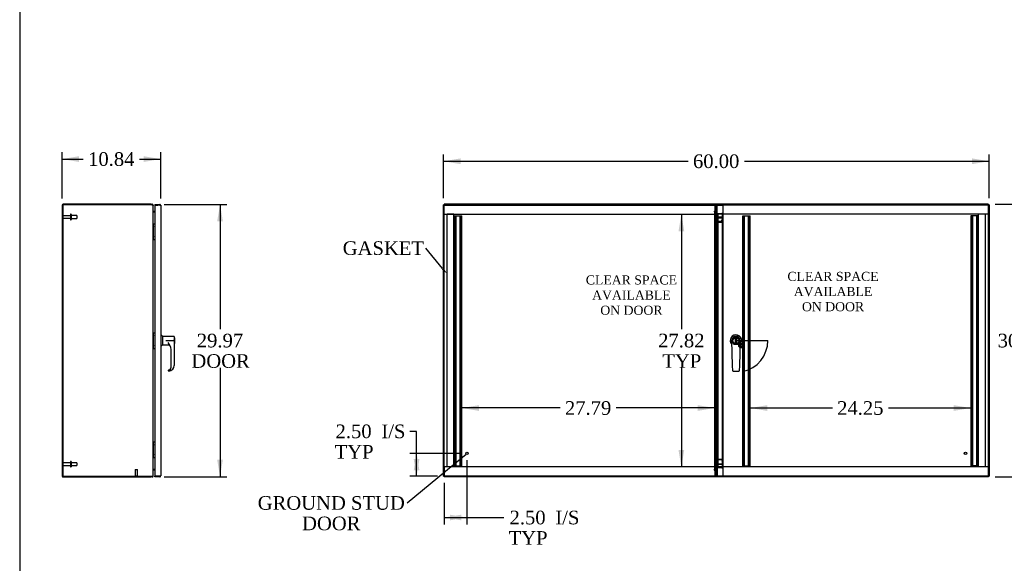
# Model space of a CAD drawing. Header units: inches. Extents: x 1 to 299, y -2 to 199.
# Tile 2 of 6: x 1 to 110, y 79 to 139. Entities that reach past the tile are written whole.
import ezdxf
from ezdxf import colors
from ezdxf.entities.mleader import LeaderData, LeaderLine
from ezdxf.enums import TextEntityAlignment as Align
from ezdxf.lldxf.tags import DXFTag
from ezdxf.math import Vec2, Vec3

# ---------------------------------------------------------------- set-up
doc = ezdxf.new("R2010")
doc.units = ezdxf.units.IN
doc.header["$MEASUREMENT"] = 0
for name, color, linetype in [('CLP06597', 7, 'Continuous'), ('COM53148-1', 7, 'Continuous'), ('COM53844', 7, 'Continuous'), ('COM54646', 7, 'Continuous'), ('COM55251-2', 7, 'Continuous'), ('COM55253-2', 7, 'Continuous'), ('Default', 7, 'Continuous'), ('DV4_Default', 7, 'Continuous'), ('GSK11033', 7, 'Continuous'), ('GSK11136', 7, 'Continuous'), ('HAN13040', 7, 'Continuous'), ('HNG14573-1', 7, 'Continuous'), ('STD21878', 7, 'Continuous'), ('STD26098', 7, 'Continuous'), ('WAM25540', 7, 'Continuous')]:
    doc.layers.add(name, color=color, linetype=linetype)
doc.styles.add('SEACAD_Times_New_Roman', font='times.ttf')
tags = doc.linetypes.add('HIDDEN2', pattern=[0.1875, 0.125, -0.0625]).pattern_tags.tags
tags[6:7] = [DXFTag(74, 4), DXFTag(75, 0), DXFTag(340, '0'), DXFTag(46, 0.0), DXFTag(50, 0.0), DXFTag(44, 0.0), DXFTag(45, 0.0)]
tags[4:5] = [DXFTag(74, 4), DXFTag(75, 0), DXFTag(340, '0'), DXFTag(46, 0.0), DXFTag(50, 0.0), DXFTag(44, 0.0), DXFTag(45, 0.0)]
doc.dimstyles.new('HAMMOND_(STH_-_300x200)', dxfattribs={"dimtxt": 1.5, "dimasz": 1.875, "dimexe": 0.75, "dimexo": 0.75, "dimgap": 0.375, "dimtad": 0, "dimtih": 1, "dimtoh": 1, "dimzin": 0, "dimdsep": 46, "dimtxsty": 'SEACAD_Times_New_Roman', "dimblk1": '_SE_FILLED', "dimblk2": '_SE_FILLED', "dimsah": 1, "dimcen": 0.75, "dimadec": 0, "dimazin": 0, "dimtfac": 0.8, "dimtofl": 0, "dimtmove": 0, "dimatfit": 3, "dimfxl": 1, "dimtolj": 1, "dimtzin": 0, "dimarcsym": 0})

# ---------------------------------------------------------------- blocks, each defined once
blk = doc.blocks.new('_SE_FILLED')
at = {"color": 0}
blk.add_line((0, 0), (-1, 0), dxfattribs=at)
blk.add_solid([(0, 0), (-1, -0.1665), (-1, 0.1665), (0, 0)], dxfattribs=at)
blk = doc.blocks.new('SE3')
at = {"layer": 'CLP06597', "color": 7, "linetype": 'HIDDEN2'}
for p, q in [((80.55, 103.31), (80.6, 103.28)), ((80.62, 103.18), (80.58, 103.14)), ((80.65, 103.33), (80.62, 103.38)), ((80.72, 103.07), (80.65, 103.16)), ((80.7, 103.03), (80.72, 103.05)), ((80.79, 103.35), (80.75, 103.31)), ((80.77, 103.28), (80.86, 103.21)), ((80.88, 103.21), (80.89, 103.22))]:
    blk.add_line(p, q, dxfattribs=at)
for centre, radius, start, end in [((80.68, 103.25), 0.219, 357.621, 272.379), ((80.68, 103.25), 0.173, 162.0913, 217.9492), ((80.54, 103.29), 0.02, 60, 162.0913), ((80.56, 103.15), 0.02, 217.9492, 315), ((80.68, 103.25), 0.0913, 112.4455, 157.5545), ((80.64, 103.39), 0.02, 107.9087, 210), ((80.68, 103.25), 0.0912, 225.7849, 246.3291), ((80.68, 103.25), 0.173, 52.0508, 107.9087), ((80.69, 103.05), 0.02, 272.379, 315), ((80.7, 103.06), 0.02, 315, 38.5681), ((80.68, 103.25), 0.0912, 23.6709, 44.2151), ((80.78, 103.37), 0.02, 315, 52.0508), ((80.87, 103.23), 0.02, 231.4319, 315), ((80.88, 103.24), 0.02, 315, 357.621)]:
    blk.add_arc(centre, radius, start, end, dxfattribs=at)
at = {"layer": 'COM53148-1', "color": 7, "linetype": 'Continuous'}
for p, q in [((48.03, 118.81), (48.05, 118.81)), ((48.03, 118.73), (48.03, 118.81)), ((48.05, 118.73), (48.03, 118.73)), ((107.87, 118.81), (48.05, 118.81)), ((48.05, 118.81), (48.05, 118.73)), ((107.87, 118.81), (107.87, 118.73)), ((107.87, 118.81), (107.89, 118.81)), ((107.89, 118.73), (107.87, 118.73)), ((107.89, 118.73), (107.89, 118.81)), ((48.03, 88.88), (48.03, 88.81)), ((48.03, 88.88), (48.05, 88.88)), ((48.05, 88.81), (48.03, 88.81)), ((48.05, 88.81), (48.05, 88.88)), ((107.87, 88.81), (48.05, 88.81)), ((107.87, 88.88), (107.89, 88.88)), ((107.87, 88.81), (107.87, 88.88)), ((107.89, 88.81), (107.87, 88.81)), ((107.89, 88.88), (107.89, 88.81))]:
    blk.add_line(p, q, dxfattribs=at)
for points, knots in [([(48.06, 118.79), (48.06, 118.79), (48.06, 118.8), (48.05, 118.8), (48.05, 118.81), (48.05, 118.81)], [0.6850695, 0.6850695, 0.6850695, 0.6850695, 0.75, 0.75, 1, 1, 1, 1]), ([(107.87, 118.81), (107.87, 118.81), (107.87, 118.8), (107.86, 118.8), (107.86, 118.79), (107.86, 118.79)], [0, 0, 0, 0, 0.25, 0.25, 0.3162863, 0.3162863, 0.3162863, 0.3162863]), ([(48.06, 88.82), (48.06, 88.82), (48.06, 88.82), (48.06, 88.81), (48.05, 88.81), (48.05, 88.81), (48.05, 88.81), (48.05, 88.81)], [0.6732839, 0.6732839, 0.6732839, 0.6732839, 0.7398262, 0.8043466, 0.8692278, 0.9344517, 1, 1, 1, 1]), ([(107.87, 88.81), (107.87, 88.81), (107.87, 88.81), (107.87, 88.81), (107.87, 88.81), (107.87, 88.81), (107.87, 88.81), (107.87, 88.81), (107.86, 88.82), (107.86, 88.82), (107.86, 88.82), (107.86, 88.82)], [0, 0, 0, 0, 0.037505, 0.0749064, 0.112201, 0.1493851, 0.1864555, 0.2234088, 0.2602416, 0.2969507, 0.3268649, 0.3268649, 0.3268649, 0.3268649])]:
    blk.add_open_spline(points, degree=3, knots=knots, dxfattribs=at)
at = {"layer": 'COM53844', "color": 7, "linetype": 'HIDDEN2'}
for p, q in [((49.17, 90.04), (49.17, 117.54)), ((49.17, 117.54), (49.26, 117.54)), ((49.21, 90.04), (49.21, 117.54)), ((49.26, 117.54), (49.91, 117.54)), ((49.32, 90.04), (49.32, 117.54)), ((49.36, 90.04), (49.36, 117.54)), ((49.8, 90.04), (49.8, 117.54)), ((49.84, 90.04), (49.84, 117.54)), ((49.91, 117.54), (49.99, 117.54)), ((49.95, 90.04), (49.95, 117.54)), ((49.99, 90.04), (49.99, 117.54)), ((80.88, 90.04), (80.88, 117.54)), ((80.88, 117.54), (80.96, 117.54)), ((80.91, 90.04), (80.91, 117.54)), ((80.96, 117.54), (81.61, 117.54)), ((81.03, 90.04), (81.03, 117.54)), ((81.06, 90.04), (81.06, 117.54)), ((81.5, 90.04), (81.5, 117.54)), ((81.54, 90.04), (81.54, 117.54)), ((81.61, 117.54), (81.69, 117.54)), ((81.65, 90.04), (81.65, 117.54)), ((81.69, 90.04), (81.69, 117.54)), ((106.02, 117.54), (105.94, 117.54)), ((105.94, 117.54), (105.94, 90.04)), ((105.97, 117.54), (105.97, 90.04)), ((106.67, 117.54), (106.02, 117.54)), ((106.09, 117.54), (106.09, 90.04)), ((106.12, 117.54), (106.12, 90.04)), ((106.56, 117.54), (106.56, 90.04)), ((106.6, 117.54), (106.6, 90.04)), ((106.75, 117.54), (106.67, 117.54)), ((106.71, 117.54), (106.71, 90.04)), ((106.75, 117.54), (106.75, 90.04)), ((49.17, 90.04), (49.26, 90.04)), ((49.26, 90.04), (49.91, 90.04)), ((49.91, 90.04), (49.99, 90.04)), ((80.88, 90.04), (80.96, 90.04)), ((80.96, 90.04), (81.61, 90.04)), ((81.61, 90.04), (81.69, 90.04)), ((106.02, 90.04), (105.94, 90.04)), ((106.67, 90.04), (106.02, 90.04)), ((106.75, 90.04), (106.67, 90.04))]:
    blk.add_line(p, q, dxfattribs=at)
at = {"layer": 'COM54646', "color": 7, "linetype": 'Continuous'}
for p, q in [((47.96, 118.73), (48.03, 118.73)), ((47.96, 118.72), (47.96, 118.73)), ((47.96, 88.89), (47.96, 118.72)), ((48.03, 118.72), (47.96, 118.72)), ((48.03, 118.72), (48.03, 118.73)), ((107.89, 118.73), (107.89, 118.72)), ((107.96, 118.73), (107.89, 118.73)), ((107.89, 118.72), (107.96, 118.72)), ((107.96, 118.73), (107.96, 118.72)), ((107.96, 118.72), (107.96, 88.89)), ((47.96, 88.88), (47.96, 88.89)), ((48.03, 88.89), (47.96, 88.89)), ((47.96, 88.88), (48.03, 88.88)), ((48.03, 88.88), (48.03, 88.89)), ((107.89, 88.89), (107.89, 88.88)), ((107.89, 88.89), (107.96, 88.89)), ((107.96, 88.88), (107.89, 88.88)), ((107.96, 88.89), (107.96, 88.88))]:
    blk.add_line(p, q, dxfattribs=at)
for points, knots in [([(47.98, 118.71), (47.97, 118.71), (47.97, 118.71), (47.97, 118.71), (47.96, 118.71), (47.96, 118.72), (47.96, 118.72), (47.96, 118.72)], [0.6718995, 0.6718995, 0.6718995, 0.6718995, 0.7398262, 0.8043466, 0.8692278, 0.9344517, 1, 1, 1, 1]), ([(107.96, 118.72), (107.96, 118.72), (107.96, 118.72), (107.96, 118.72), (107.96, 118.72), (107.96, 118.71), (107.96, 118.71), (107.95, 118.71), (107.95, 118.71), (107.95, 118.71), (107.95, 118.71), (107.95, 118.71)], [0, 0, 0, 0, 0.037505, 0.0749064, 0.112201, 0.1493851, 0.1864555, 0.2234088, 0.2602416, 0.2969507, 0.3268649, 0.3268649, 0.3268649, 0.3268649]), ([(47.96, 88.89), (47.96, 88.89), (47.96, 88.9), (47.96, 88.9), (47.96, 88.9), (47.96, 88.9), (47.97, 88.9), (47.97, 88.9), (47.97, 88.9), (47.97, 88.9), (47.98, 88.91), (47.98, 88.91), (47.98, 88.91)], [0, 0, 0, 0, 0.037505, 0.0749064, 0.112201, 0.1493851, 0.1864555, 0.2234088, 0.2602416, 0.2969507, 0.3335327, 0.3385187, 0.3385187, 0.3385187, 0.3385187]), ([(107.95, 88.91), (107.95, 88.9), (107.95, 88.9), (107.96, 88.9), (107.96, 88.9), (107.96, 88.9), (107.96, 88.89), (107.96, 88.89)], [0.6616502, 0.6616502, 0.6616502, 0.6616502, 0.7398262, 0.8043466, 0.8692278, 0.9344517, 1, 1, 1, 1])]:
    blk.add_open_spline(points, degree=3, knots=knots, dxfattribs=at)
at = {"layer": 'COM55251-2', "color": 7, "linetype": 'Continuous'}
for p, q in [((78.04, 118.79), (107.87, 118.79)), ((78.04, 118.68), (78.04, 118.79)), ((78.04, 117.75), (78.04, 118.68)), ((107.84, 118.68), (107.87, 118.72)), ((107.84, 118.68), (107.84, 118.68)), ((107.84, 118.68), (107.84, 118.68)), ((107.84, 118.68), (107.84, 118.68)), ((107.84, 118.68), (107.84, 118.68)), ((107.87, 118.79), (107.87, 118.75)), ((107.87, 118.72), (107.87, 118.75)), ((107.87, 118.72), (107.9, 118.72)), ((107.95, 118.72), (107.9, 118.72)), ((107.95, 118.72), (107.95, 88.9)), ((78.04, 117.75), (78.18, 117.75)), ((78.07, 117.59), (78.07, 90.02)), ((78.18, 89.86), (78.04, 89.86)), ((78.04, 88.93), (78.04, 89.86)), ((78.04, 88.82), (78.04, 88.93)), ((107.87, 88.82), (78.04, 88.82)), ((107.84, 88.93), (107.84, 88.93)), ((107.84, 88.93), (107.84, 88.93)), ((107.84, 88.93), (107.84, 88.93)), ((107.84, 88.93), (107.84, 88.93)), ((107.84, 88.93), (107.84, 88.93)), ((107.85, 88.92), (107.87, 88.9)), ((107.87, 88.9), (107.9, 88.9)), ((107.87, 88.9), (107.87, 88.87)), ((107.87, 88.82), (107.87, 88.87)), ((107.95, 88.9), (107.9, 88.9))]:
    blk.add_line(p, q, dxfattribs=at)
at = {"layer": 'COM55251-2', "color": 7, "linetype": 'HIDDEN2'}
for p, q in [((78.07, 117.59), (78.14, 117.59)), ((78.14, 117.59), (78.14, 90.02)), ((107.87, 117.72), (107.87, 89.9)), ((78.14, 116.85), (78.07, 116.85)), ((79.9, 104.2), (79.73, 104.04)), ((79.73, 104.04), (79.73, 103.58)), ((80.36, 104.2), (79.9, 104.2)), ((80.52, 104.04), (80.36, 104.2)), ((80.52, 103.58), (80.52, 104.04)), ((79.73, 103.58), (79.9, 103.41)), ((79.9, 103.41), (80.36, 103.41)), ((80.36, 103.41), (80.52, 103.58)), ((78.14, 90.76), (78.07, 90.76)), ((78.07, 90.02), (78.14, 90.02))]:
    blk.add_line(p, q, dxfattribs=at)
at = {"layer": 'COM55251-2', "color": 7, "linetype": 'Continuous'}
for centre, start, end in [((108.58, 118.3), 147.7263, 152.6805), ((107.46, 119.42), 297.3195, 302.2737), ((107.46, 88.19), 57.7263, 62.6805), ((108.58, 89.31), 207.3195, 212.2737)]:
    blk.add_arc(centre, 0.831, start, end, dxfattribs=at)
at = {"layer": 'COM55251-2', "color": 7, "linetype": 'HIDDEN2'}
for centre, start, end in [((78.58, 117.57), 156.6398, 177.6287), ((78.58, 90.04), 182.3713, 203.3602)]:
    blk.add_arc(centre, 0.444, start, end, dxfattribs=at)
at = {"layer": 'COM55251-2', "color": 7, "linetype": 'Continuous'}
for points in [[(78.18, 117.75), (78.16, 117.74), (78.15, 117.72), (78.12, 117.7), (78.11, 117.68), (78.09, 117.66), (78.08, 117.65), (78.07, 117.62), (78.07, 117.61), (78.07, 117.59)], [(78.07, 90.02), (78.07, 90.01), (78.07, 89.99), (78.08, 89.97), (78.09, 89.96), (78.11, 89.93), (78.12, 89.92), (78.15, 89.89), (78.16, 89.88), (78.18, 89.86)]]:
    blk.add_open_spline(points, degree=3, knots=[0, 0, 0, 0, 0.25, 0.25, 0.5, 0.5, 0.75, 0.75, 1, 1, 1, 1], dxfattribs=at)
at = {"layer": 'COM55253-2', "color": 7, "linetype": 'Continuous'}
for p, q in [((47.98, 88.9), (47.98, 118.72)), ((47.98, 118.72), (48.02, 118.72)), ((48.05, 118.72), (48.02, 118.72)), ((48.05, 118.79), (77.85, 118.79)), ((48.05, 118.79), (48.05, 118.75)), ((48.05, 118.72), (48.05, 118.75)), ((48.09, 118.68), (48.05, 118.72)), ((48.08, 118.68), (48.09, 118.68)), ((48.09, 118.68), (48.09, 118.68)), ((48.09, 118.68), (48.09, 118.68)), ((48.09, 118.68), (48.09, 118.68)), ((77.74, 118.05), (77.74, 118.04)), ((77.74, 118.05), (77.85, 118.05)), ((77.74, 118.04), (77.82, 118.04)), ((77.85, 118.79), (77.85, 118.68)), ((77.85, 118.05), (77.85, 118.68)), ((77.85, 117.72), (77.85, 89.9)), ((77.86, 117.72), (77.86, 117.07)), ((77.86, 117.07), (77.89, 117.07)), ((77.86, 117.02), (77.89, 117.02)), ((77.89, 117.04), (77.89, 117.07)), ((77.89, 117.04), (77.89, 117.02)), ((77.89, 90.59), (77.86, 90.59)), ((77.89, 90.55), (77.86, 90.55)), ((77.86, 90.55), (77.86, 89.9)), ((77.89, 90.59), (77.89, 90.57)), ((77.89, 90.55), (77.89, 90.57)), ((47.98, 88.9), (48.02, 88.9)), ((48.05, 88.9), (48.02, 88.9)), ((48.08, 88.93), (48.05, 88.9)), ((48.05, 88.9), (48.05, 88.87)), ((48.05, 88.82), (48.05, 88.87)), ((77.85, 88.82), (48.05, 88.82)), ((48.09, 88.93), (48.08, 88.93)), ((48.09, 88.93), (48.09, 88.93)), ((48.09, 88.93), (48.09, 88.93)), ((48.09, 88.93), (48.09, 88.93)), ((77.74, 89.58), (77.74, 89.56)), ((77.82, 89.58), (77.74, 89.58)), ((77.74, 89.56), (77.85, 89.56)), ((77.85, 88.93), (77.85, 89.56)), ((77.85, 88.93), (77.85, 88.82))]:
    blk.add_line(p, q, dxfattribs=at)
at = {"layer": 'COM55253-2', "color": 7, "linetype": 'HIDDEN2'}
for p, q in [((77.78, 117.96), (77.77, 118.04)), ((48.05, 89.9), (48.05, 117.72)), ((77.78, 117.96), (77.85, 117.96)), ((77.78, 117.96), (77.78, 89.66)), ((77.85, 117.1), (77.78, 117.1)), ((77.86, 117.02), (77.81, 117.02)), ((77.85, 117.96), (77.85, 117.72)), ((77.86, 117.8), (78.58, 117.8)), ((77.86, 117.76), (77.86, 117.8)), ((77.86, 117.76), (78.58, 117.76)), ((77.86, 117.76), (77.86, 117.72)), ((77.86, 117.1), (77.89, 117.1)), ((77.89, 117.07), (77.89, 117.1)), ((78.58, 117.04), (78.58, 117.08)), ((78.58, 117.02), (78.58, 117.04)), ((78.58, 117.02), (78.6, 117.02)), ((78.6, 117.03), (78.65, 117.06)), ((78.6, 117.02), (78.65, 117.02)), ((78.61, 117.75), (78.61, 116.92)), ((78.68, 117.75), (78.61, 117.75)), ((78.61, 117.03), (78.68, 117.03)), ((78.61, 117.01), (78.68, 117.01)), ((78.68, 117.11), (78.68, 116.92)), ((78.61, 116.92), (78.61, 116.9)), ((78.68, 116.92), (78.61, 116.92)), ((78.61, 116.9), (78.61, 90.72)), ((78.68, 116.9), (78.61, 116.9)), ((78.68, 116.92), (78.68, 116.9)), ((78.68, 116.9), (78.68, 90.72)), ((77.85, 90.51), (77.78, 90.51)), ((77.86, 90.59), (77.81, 90.59)), ((77.85, 89.9), (77.85, 89.66)), ((77.89, 90.51), (77.86, 90.51)), ((77.86, 89.9), (77.86, 89.85)), ((77.89, 90.55), (77.89, 90.51)), ((78.6, 90.59), (78.58, 90.59)), ((78.58, 90.57), (78.58, 90.59)), ((78.58, 90.57), (78.58, 90.54)), ((78.6, 90.59), (78.65, 90.59)), ((78.6, 90.58), (78.65, 90.55)), ((78.68, 90.72), (78.61, 90.72)), ((78.61, 90.72), (78.61, 90.69)), ((78.61, 90.69), (78.61, 89.87)), ((78.68, 90.69), (78.61, 90.69)), ((78.61, 90.6), (78.68, 90.6)), ((78.61, 90.58), (78.68, 90.58)), ((78.68, 89.87), (78.61, 89.87)), ((78.68, 90.72), (78.68, 90.69)), ((78.68, 90.69), (78.68, 90.46)), ((77.77, 89.58), (77.78, 89.66)), ((77.78, 89.66), (77.85, 89.66)), ((78.58, 89.85), (77.86, 89.85)), ((77.86, 89.85), (77.86, 89.81)), ((78.58, 89.81), (77.86, 89.81))]:
    blk.add_line(p, q, dxfattribs=at)
at = {"layer": 'COM55253-2', "color": 7, "linetype": 'Continuous'}
for centre, radius, start, end in [((48.47, 119.42), 0.831, 237.7263, 242.6805), ((47.35, 118.3), 0.831, 27.3195, 32.2737), ((77.72, 117.95), 0.131, 2.9384, 40.8011), ((48.47, 88.19), 0.831, 117.3195, 122.2737), ((47.35, 89.31), 0.831, 327.7263, 332.6805), ((77.72, 89.66), 0.131, 319.1989, 357.0616)]:
    blk.add_arc(centre, radius, start, end, dxfattribs=at)
at = {"layer": 'COM55253-2', "color": 7, "linetype": 'HIDDEN2'}
for centre, start, end in [((77.91, 117.11), 182.9384, 220.8011), ((77.91, 90.51), 139.1989, 177.0616)]:
    blk.add_arc(centre, 0.131, start, end, dxfattribs=at)
for centre, major_axis, start_param, end_param in [((78.58, 117.75), (0.108, 0), 0, 1.570796), ((78.58, 117.75), (0.036, 0), 0, 1.570796), ((78.58, 117.02), (-0.108, 0), 3.926991, 4.712389), ((78.58, 117.02), (-0.036, 0), 3.926991, 4.712389), ((78.58, 90.59), (0.036, 0), 4.712389, 5.497787), ((78.58, 90.59), (0.108, 0), 4.712389, 5.497787), ((78.58, 89.87), (-0.108, 0), 1.570796, 3.141593), ((78.58, 89.87), (-0.036, 0), 1.570796, 3.141593)]:
    blk.add_ellipse(centre, major_axis=major_axis, ratio=0.5, start_param=start_param, end_param=end_param, dxfattribs=at)
for points in [[(78.65, 117.06), (78.66, 117.06), (78.67, 117.05), (78.68, 117.04), (78.68, 117.04), (78.68, 117.03)], [(78.65, 117.02), (78.66, 117.02), (78.67, 117.02), (78.68, 117.01), (78.68, 117.01), (78.68, 117.01)], [(78.68, 90.6), (78.68, 90.6), (78.68, 90.6), (78.67, 90.6), (78.66, 90.59), (78.65, 90.59)], [(78.68, 90.58), (78.68, 90.58), (78.68, 90.57), (78.67, 90.56), (78.66, 90.56), (78.65, 90.55)]]:
    blk.add_open_spline(points, degree=3, knots=[0, 0, 0, 0, 0.5, 0.5, 1, 1, 1, 1], dxfattribs=at)
at = {"layer": 'DV4_Default', "color": 7, "linetype": 'HIDDEN2'}
blk.add_line((80.13, 103.81), (83.63, 103.81), dxfattribs=at)
blk.add_arc((80.13, 103.81), 3.5, 282.3317, 360, dxfattribs=at)
at = {"layer": 'GSK11033', "color": 7, "linetype": 'Continuous'}
for p, q in [((78.04, 118.67), (77.93, 118.67)), ((77.93, 118.67), (77.93, 117.32)), ((77.93, 117.32), (77.93, 116.82)), ((77.93, 116.82), (78.07, 116.82)), ((77.93, 116.82), (77.93, 90.75)), ((77.93, 90.75), (78.07, 90.75)), ((77.93, 90.75), (77.93, 90.24)), ((77.93, 90.24), (77.93, 88.9)), ((78.04, 88.9), (77.93, 88.9))]:
    blk.add_line(p, q, dxfattribs=at)
at = {"layer": 'GSK11033', "color": 7, "linetype": 'HIDDEN2'}
for p, q in [((78.68, 118.67), (78.04, 118.67)), ((78.68, 118.67), (78.68, 117.32)), ((48.37, 89.9), (48.37, 117.72)), ((49.12, 117.72), (48.37, 117.72)), ((49.12, 89.9), (49.12, 117.72)), ((78.68, 117.4), (77.93, 117.4)), ((77.93, 117.32), (78.68, 117.32)), ((78.68, 117.32), (78.68, 117.11)), ((106.8, 89.9), (106.8, 117.72)), ((107.55, 117.72), (106.8, 117.72)), ((107.55, 89.9), (107.55, 117.72)), ((78.68, 116.9), (77.93, 116.9)), ((78.07, 116.82), (78.68, 116.82)), ((49.12, 89.9), (48.37, 89.9)), ((78.68, 90.67), (77.93, 90.67)), ((77.93, 90.24), (78.68, 90.24)), ((78.68, 90.16), (77.93, 90.16)), ((78.07, 90.75), (78.68, 90.75)), ((78.68, 90.46), (78.68, 90.24)), ((78.68, 90.24), (78.68, 88.9)), ((107.55, 89.9), (106.8, 89.9)), ((78.68, 88.9), (78.04, 88.9))]:
    blk.add_line(p, q, dxfattribs=at)
at = {"layer": 'GSK11136', "color": 7, "linetype": 'HIDDEN2'}
for p, q in [((48.05, 117.72), (48.05, 118.72)), ((48.05, 118.72), (77.85, 118.72)), ((107.87, 118.72), (78.04, 118.72)), ((78.04, 118.72), (78.05, 118.72)), ((78.05, 117.72), (78.05, 118.72)), ((107.87, 118.72), (107.87, 117.72)), ((48.05, 117.72), (77.87, 117.72)), ((107.87, 117.72), (77.93, 117.72)), ((77.93, 117.72), (78.05, 117.72)), ((77.87, 89.9), (48.05, 89.9)), ((48.05, 89.9), (48.05, 88.9)), ((78.05, 89.9), (77.93, 89.9)), ((107.87, 89.9), (77.93, 89.9)), ((78.05, 89.9), (78.05, 88.9)), ((107.87, 89.9), (107.87, 88.9)), ((77.85, 88.9), (48.05, 88.9)), ((107.87, 88.9), (78.68, 88.9))]:
    blk.add_line(p, q, dxfattribs=at)
at = {"layer": 'GSK11136', "color": 7, "linetype": 'Continuous'}
for p, q in [((77.85, 118.72), (78.04, 118.72)), ((78.04, 118.72), (77.87, 118.72)), ((77.87, 118.72), (77.87, 117.72)), ((77.93, 117.72), (77.87, 117.72)), ((77.87, 117.72), (77.93, 117.72)), ((77.93, 89.9), (77.87, 89.9)), ((77.93, 89.9), (77.87, 89.9)), ((77.87, 89.9), (77.87, 88.9)), ((77.93, 88.9), (77.85, 88.9)), ((77.93, 88.9), (77.87, 88.9))]:
    blk.add_line(p, q, dxfattribs=at)
at = {"layer": 'HAN13040', "color": 7, "linetype": 'Continuous'}
for p, q in [((80.08, 104.01), (80.17, 104.01)), ((80.08, 103.6), (80.08, 104.01)), ((80.17, 104.01), (80.17, 103.6)), ((79.66, 103.8), (79.66, 103.81)), ((79.76, 101.07), (79.66, 103.8)), ((79.66, 103.8), (79.69, 103.8)), ((80.17, 103.6), (80.08, 103.6)), ((80.59, 103.8), (80.5, 101.07)), ((80.59, 103.8), (80.56, 103.8)), ((80.59, 103.81), (80.59, 103.8)), ((79.78, 100.48), (79.76, 101.07)), ((80.5, 101.07), (80.48, 100.48)), ((79.81, 100.45), (80.45, 100.45))]:
    blk.add_line(p, q, dxfattribs=at)
blk.add_circle((80.13, 103.81), 0.33, dxfattribs=at)
for centre, radius, start, end in [((80.13, 103.81), 0.63, 0, 224.4306), ((80.13, 103.81), 0.465, 0, 180), ((80.13, 103.81), 0.63, 315.5694, 0), ((79.81, 100.48), 0.03, 182, 270), ((80.45, 100.48), 0.03, 270, 358)]:
    blk.add_arc(centre, radius, start, end, dxfattribs=at)
at = {"layer": 'STD21878', "color": 7, "linetype": 'HIDDEN2'}
for centre, radius in [((50.55, 91.4), 0.141), ((50.55, 91.4), 0.125), ((105.37, 91.4), 0.141), ((105.37, 91.4), 0.125)]:
    blk.add_circle(centre, radius, dxfattribs=at)
at = {"layer": 'STD26098', "color": 7, "linetype": 'Continuous'}
for centre, start, end in [((77.96, 117.4), 132.4697, 134.2348), ((77.96, 117.4), 225.7652, 227.5303), ((77.96, 90.21), 132.4697, 134.2348), ((77.96, 90.21), 225.7652, 227.5303)]:
    blk.add_arc(centre, 0.156, start, end, dxfattribs=at)
at = {"layer": 'WAM25540', "color": 7, "linetype": 'HIDDEN2'}
for radius in [0.255, 0.13]:
    blk.add_circle((80.68, 103.25), radius, dxfattribs=at)
at = {"layer": 'DV4_Default', "char_height": 1, "width": 10.3154, "attachment_point": 2}
for insert in [(68.63, 110.98), (90.8, 111.37)]:
    blk.add_mtext('{\\fTimes New Roman|b0||i0||c0|p34;\\C7;\\H1.;\\W1.;CLEAR SPACE \\P}{\\fTimes New Roman|b0||i0||c0|p34;\\C7;\\H1.;\\W1.;AVAILABLE\\P}{\\fTimes New Roman|b0||i0||c0|p34;\\C7;\\H1.;\\W1.;ON DOOR}', dxfattribs=dict(at, insert=insert))
blk = doc.blocks.new('SE5')
at = {"layer": 'COM53148-1', "color": 7, "linetype": 'Continuous'}
for p, q in [((6.03, 118.7), (6.03, 88.91)), ((15.82, 118.81), (6.14, 118.81)), ((15.82, 118.81), (15.92, 118.81)), ((15.92, 118.81), (15.92, 118.73)), ((16.03, 118.7), (16, 118.7)), ((16.03, 118.7), (16.03, 118.67)), ((16.05, 118.06), (16.04, 118.01)), ((16.06, 118.06), (16.24, 118.06)), ((6.14, 88.81), (15.82, 88.81)), ((15.92, 88.81), (15.82, 88.81)), ((15.92, 88.81), (15.92, 88.88)), ((16.03, 88.91), (16, 88.91)), ((16.03, 88.94), (16.03, 88.91)), ((16.05, 89.55), (16.04, 89.6)), ((16.24, 89.56), (16.06, 89.56))]:
    blk.add_line(p, q, dxfattribs=at)
for centre, radius, start, end in [((6.14, 118.7), 0.108, 90, 180), ((15.92, 118.7), 0.108, 0, 90), ((15.92, 118.7), 0.036, 22.9439, 90), ((16.06, 118.09), 0.036, 180, 251.3966), ((16.06, 118.09), 0.036, 251.3966, 270), ((16.06, 118.09), 0.108, 263.2674, 270), ((6.14, 88.91), 0.108, 180, 270), ((15.92, 88.91), 0.108, 270, 0), ((15.92, 88.91), 0.036, 270, 337.0559), ((16.06, 89.52), 0.036, 108.6034, 180), ((16.06, 89.52), 0.108, 90, 96.7326), ((16.06, 89.52), 0.036, 90, 108.6034)]:
    blk.add_arc(centre, radius, start, end, dxfattribs=at)
at = {"layer": 'COM54646', "color": 7, "linetype": 'Continuous'}
for p, q in [((6.1, 118.73), (6.1, 88.88)), ((15.82, 118.73), (6.1, 118.73)), ((16.03, 88.94), (16.03, 118.67)), ((16.06, 117.98), (16.05, 117.98)), ((16.06, 117.98), (16.24, 117.98)), ((6.1, 88.88), (15.82, 88.88)), ((16.05, 89.63), (16.06, 89.63)), ((16.24, 89.63), (16.06, 89.63))]:
    blk.add_line(p, q, dxfattribs=at)
for centre, radius, start, end in [((15.82, 118.42), 0.312, 71.907, 90), ((16.17, 118.07), 0.147, 183.0826, 213.7328), ((15.82, 89.19), 0.312, 270, 288.093), ((16.17, 89.55), 0.147, 146.2672, 176.9174)]:
    blk.add_arc(centre, radius, start, end, dxfattribs=at)
for points, knots in [([(16.03, 118.67), (16.03, 118.67), (16.03, 118.67), (16.03, 118.68), (16.03, 118.68), (16.02, 118.68), (16.02, 118.68), (16.02, 118.69), (16.02, 118.69), (16.02, 118.69), (16.01, 118.69), (16.01, 118.69), (16, 118.7), (16, 118.7), (15.98, 118.7), (15.97, 118.71), (15.95, 118.71), (15.94, 118.71), (15.93, 118.72), (15.92, 118.72), (15.92, 118.72)], [0, 0, 0, 0, 0.039227, 0.078698, 0.11841, 0.15836, 0.198543, 0.238956, 0.279594, 0.320453, 0.361528, 0.402815, 0.44431, 0.486009, 0.612097, 0.739826, 0.804347, 0.869228, 0.934452, 1, 1, 1, 1]), ([(15.92, 88.89), (15.92, 88.89), (15.93, 88.9), (15.93, 88.9), (15.94, 88.9), (15.95, 88.9), (15.95, 88.9), (15.96, 88.9), (15.96, 88.9), (15.97, 88.9), (15.97, 88.91), (15.98, 88.91), (15.99, 88.91), (15.99, 88.91), (15.99, 88.91), (16, 88.92), (16.01, 88.92), (16.02, 88.93), (16.02, 88.93), (16.03, 88.94), (16.03, 88.94), (16.03, 88.94)], [0, 0, 0, 0, 0.037505, 0.074906, 0.112201, 0.149385, 0.186456, 0.223409, 0.260242, 0.296951, 0.333533, 0.369984, 0.406303, 0.442485, 0.478527, 0.514427, 0.638738, 0.761153, 0.84171, 0.921336, 1, 1, 1, 1])]:
    blk.add_open_spline(points, degree=3, knots=knots, dxfattribs=at)
at = {"layer": 'COM55253-2', "color": 7, "linetype": 'Continuous'}
for p, q in [((16.24, 118.79), (16.24, 118.72)), ((16.24, 118.79), (16.76, 118.79)), ((16.24, 118.72), (16.24, 88.9)), ((16.24, 118.72), (16.55, 118.72)), ((16.76, 118.72), (16.24, 118.72)), ((16.76, 118.72), (16.76, 118.72)), ((16.81, 118.72), (16.76, 118.72)), ((16.76, 118.72), (16.85, 118.72)), ((16.81, 118.72), (16.85, 118.75)), ((16.87, 118.68), (16.87, 88.93)), ((16.87, 118.68), (16.87, 118.68)), ((16.87, 118.68), (16.87, 118.68)), ((16.87, 118.68), (16.87, 118.68)), ((16.24, 88.82), (16.24, 88.9)), ((16.55, 88.9), (16.24, 88.9)), ((16.24, 88.9), (16.76, 88.9)), ((16.76, 88.82), (16.24, 88.82)), ((16.76, 88.9), (16.76, 88.9)), ((16.76, 88.9), (16.81, 88.9)), ((16.76, 88.9), (16.85, 88.9)), ((16.81, 88.9), (16.85, 88.87)), ((16.87, 88.93), (16.87, 88.93)), ((16.87, 88.93), (16.87, 88.93)), ((16.87, 88.93), (16.87, 88.93))]:
    blk.add_line(p, q, dxfattribs=at)
for centre, start, end in [((16.76, 118.68), 35.5265, 90), ((16.76, 118.68), 0.2175, 35.5265), ((16.76, 118.68), 0, 0.1008), ((16.76, 88.93), 270, 324.4735), ((16.76, 88.93), 324.4735, 359.7825), ((16.76, 88.93), 359.8992, 0)]:
    blk.add_arc(centre, 0.108, start, end, dxfattribs=at)
for points in [[(16.85, 118.72), (16.86, 118.71), (16.86, 118.71), (16.87, 118.69), (16.87, 118.69), (16.87, 118.68)], [(16.85, 88.9), (16.86, 88.9), (16.86, 88.91), (16.87, 88.92), (16.87, 88.93), (16.87, 88.93)]]:
    blk.add_open_spline(points, degree=3, knots=[0, 0, 0, 0, 0.5, 0.5, 1, 1, 1, 1], dxfattribs=at)
at = {"layer": 'GSK11136', "color": 7, "linetype": 'Continuous'}
for p, q in [((16.8, 118.72), (16.55, 118.72)), ((16.55, 118.72), (16.55, 118.72)), ((16.8, 118.72), (16.8, 118.72)), ((16.8, 88.9), (16.55, 88.9)), ((16.55, 88.9), (16.55, 88.9)), ((16.8, 88.9), (16.8, 88.9))]:
    blk.add_line(p, q, dxfattribs=at)
at = {"layer": 'HAN13040', "color": 7, "linetype": 'Continuous'}
for p, q in [((16.93, 104.44), (16.87, 104.44)), ((16.93, 103.18), (16.93, 104.44)), ((17.12, 104.25), (16.93, 104.44)), ((17.12, 103.34), (17.12, 104.27)), ((18.34, 104.27), (17.12, 104.27)), ((18.37, 104.24), (18.37, 103.81)), ((18.38, 104.14), (18.37, 104.14)), ((18.4, 104.12), (18.4, 103.5)), ((16.87, 103.18), (16.93, 103.18)), ((16.93, 103.18), (17.12, 103.36)), ((17.12, 103.34), (17.87, 103.34)), ((18.27, 103.77), (17.43, 103.77)), ((17.43, 103.77), (17.45, 103.77)), ((17.43, 103.77), (17.43, 103.77)), ((18.27, 103.77), (17.45, 103.77)), ((18.27, 103.8), (18.27, 103.81)), ((18.27, 103.79), (18.27, 103.8)), ((18.34, 103.8), (18.27, 103.8)), ((18.27, 103.77), (18.27, 103.79)), ((18.37, 103.81), (18.37, 103.8)), ((18.37, 103.8), (18.37, 101.08)), ((18.37, 103.48), (18.38, 103.48)), ((18.01, 100.87), (18.01, 102.84)), ((17.75, 100.55), (17.74, 100.55)), ((17.74, 100.55), (17.74, 100.55)), ((17.74, 100.48), (17.74, 100.55)), ((17.74, 100.55), (17.75, 100.55)), ((17.75, 100.55), (17.75, 100.55))]:
    blk.add_line(p, q, dxfattribs=at)
for centre, radius, start, end in [((18.34, 104.24), 0.03, 0, 90), ((18.38, 104.12), 0.02, 0, 90), ((18.38, 103.5), 0.02, 270, 0), ((17.74, 101.08), 0.625, 272.8901, 0), ((17.69, 100.87), 0.319, 280.1888, 313.0006), ((17.77, 100.48), 0.03, 180, 272.8901), ((18.06, 100.9), 0.471, 228.3171, 232.8934)]:
    blk.add_arc(centre, radius, start, end, dxfattribs=at)
for centre, major_axis, ratio, start_param, end_param in [((17.01, 102.84), (0.997, 0), 0.999391, 0, 0.838381), ((18.34, 103.8), (-0.03, 0), 0.017455, 1.570796, 3.141593), ((17.68, 100.87), (-0.327, 0), 0.999391, 1.76174, 3.141593), ((17.66, 100.89), (-0.35, 0), 0.999391, 2.291939, 3.141593), ((17.68, 100.87), (0.327, 0), 0.999391, 5.46269, 6.283185)]:
    blk.add_ellipse(centre, major_axis=major_axis, ratio=ratio, start_param=start_param, end_param=end_param, dxfattribs=at)
at = {"layer": 'HNG14573-1', "color": 7, "linetype": 'Continuous'}
for p, q in [((16.08, 116.67), (16.03, 116.67)), ((16.08, 114.94), (16.08, 116.67)), ((16.08, 116.67), (16.11, 116.67)), ((16.11, 116.67), (16.24, 116.67)), ((16.08, 114.94), (16.03, 114.94)), ((16.08, 114.94), (16.11, 114.94)), ((16.11, 114.94), (16.24, 114.94)), ((16.08, 104.67), (16.03, 104.67)), ((16.08, 102.94), (16.08, 104.67)), ((16.08, 104.67), (16.11, 104.67)), ((16.11, 104.67), (16.24, 104.67)), ((16.08, 102.94), (16.03, 102.94)), ((16.08, 102.94), (16.11, 102.94)), ((16.11, 102.94), (16.24, 102.94)), ((16.08, 92.67), (16.03, 92.67)), ((16.08, 90.94), (16.08, 92.67)), ((16.08, 92.67), (16.11, 92.67)), ((16.11, 92.67), (16.24, 92.67)), ((16.08, 90.94), (16.03, 90.94)), ((16.08, 90.94), (16.11, 90.94)), ((16.11, 90.94), (16.24, 90.94))]:
    blk.add_line(p, q, dxfattribs=at)
for centre in [(16.22, 116.34), (16.22, 115.28), (16.22, 104.34), (16.22, 103.28), (16.22, 92.34), (16.22, 91.28)]:
    blk.add_arc(centre, 0.022, 24.62, 335.38, dxfattribs=at)
at = {"layer": 'STD21878', "color": 7, "linetype": 'HIDDEN2'}
for p, q in [((14.07, 88.91), (14.35, 88.91)), ((14.07, 88.91), (14.07, 88.88)), ((14.07, 88.88), (14.35, 88.88)), ((14.08, 89.63), (14.33, 89.63)), ((14.08, 89.63), (14.08, 88.91)), ((14.33, 88.91), (14.33, 89.63)), ((14.35, 88.88), (14.35, 88.91))]:
    blk.add_line(p, q, dxfattribs=at)
at = {"layer": 'STD26098', "color": 7, "linetype": 'HIDDEN2'}
for p, q in [((6.1, 117.48), (6.1, 117.33)), ((6.94, 117.54), (6.16, 117.54)), ((6.16, 117.27), (6.94, 117.27)), ((6.94, 117.68), (6.94, 117.12)), ((7.01, 117.71), (6.97, 117.71)), ((6.97, 117.09), (7.01, 117.09)), ((7.04, 117.68), (7.04, 117.12)), ((7.66, 117.56), (7.04, 117.56)), ((7.04, 117.24), (7.66, 117.24)), ((7.66, 117.56), (7.66, 117.24)), ((6.94, 90.35), (6.16, 90.35)), ((6.16, 90.08), (6.94, 90.08)), ((6.94, 90.49), (6.94, 89.93)), ((7.01, 90.52), (6.97, 90.52)), ((6.97, 89.9), (7.01, 89.9)), ((7.04, 90.49), (7.04, 89.93)), ((7.66, 90.37), (7.04, 90.37)), ((7.04, 90.06), (7.66, 90.06)), ((7.66, 90.37), (7.66, 90.06))]:
    blk.add_line(p, q, dxfattribs=at)
for centre, radius, start, end in [((6.16, 117.48), 0.06, 90, 180), ((6.16, 117.33), 0.06, 180, 270), ((6.97, 117.68), 0.03, 90, 180), ((6.97, 117.12), 0.03, 180, 270), ((7.01, 117.68), 0.03, 0, 90), ((7.01, 117.12), 0.03, 270, 0), ((6.16, 90.29), 0.06, 90, 180), ((6.16, 90.14), 0.06, 180, 270), ((6.97, 90.49), 0.03, 90, 180), ((6.97, 89.93), 0.03, 180, 270), ((7.01, 90.49), 0.03, 0, 90), ((7.01, 89.93), 0.03, 270, 0)]:
    blk.add_arc(centre, radius, start, end, dxfattribs=at)
blk = doc.blocks.new('DMBLK2843')
at = {"layer": 'Default', "linetype": 'Continuous'}
for points in [[(111.77, 116.93), (111.46, 118.81), (111.15, 116.93)], [(111.77, 90.68), (111.15, 90.68), (111.46, 88.81)]]:
    blk.add_hatch(color=7, dxfattribs=at).paths.add_polyline_path(points)
at = {"layer": 'Default', "color": 7, "linetype": 'Continuous'}
for p, q in [((108.62, 118.81), (112.21, 118.81)), ((111.46, 105.08), (111.46, 118.81)), ((111.46, 88.81), (111.46, 103.06)), ((108.62, 88.81), (112.21, 88.81))]:
    blk.add_line(p, q, dxfattribs=at)
at = {"layer": 'Default', "color": 7, "linetype": 'Continuous', "style": 'SEACAD_Times_New_Roman'}
blk.add_text('30.00', height=1.5, dxfattribs=at).set_placement((108.9, 104.56), align=Align.TOP_LEFT)
blk = doc.blocks.new('DMBLK2845')
at = {"layer": 'Default', "linetype": 'Continuous'}
for points in [[(7.9, 124.09), (6.03, 123.78), (7.9, 123.46)], [(14.99, 124.09), (14.99, 123.46), (16.87, 123.78)]]:
    blk.add_hatch(color=7, dxfattribs=at).paths.add_polyline_path(points)
at = {"layer": 'Default', "color": 7, "linetype": 'Continuous'}
for p, q in [((6.03, 119.45), (6.03, 124.53)), ((16.87, 119.43), (16.87, 124.53)), ((6.03, 123.78), (8.36, 123.78)), ((14.53, 123.78), (16.87, 123.78))]:
    blk.add_line(p, q, dxfattribs=at)
at = {"layer": 'Default', "color": 7, "linetype": 'Continuous', "style": 'SEACAD_Times_New_Roman'}
blk.add_text('10.84', height=1.5, dxfattribs=at).set_placement((8.89, 124.53), align=Align.TOP_LEFT)
blk = doc.blocks.new('DMBLK2846')
at = {"layer": 'Default', "linetype": 'Continuous'}
for points in [[(23.71, 116.92), (23.4, 118.79), (23.08, 116.92)], [(23.71, 90.7), (23.08, 90.7), (23.4, 88.82)]]:
    blk.add_hatch(color=7, dxfattribs=at).paths.add_polyline_path(points)
at = {"layer": 'Default', "color": 7, "linetype": 'Continuous'}
for p, q in [((17.25, 118.79), (24.15, 118.79)), ((23.4, 118.79), (23.4, 105.08)), ((23.4, 100.81), (23.4, 88.82)), ((17.25, 88.82), (24.15, 88.82))]:
    blk.add_line(p, q, dxfattribs=at)
at = {"layer": 'Default', "color": 7, "linetype": 'Continuous', "style": 'SEACAD_Times_New_Roman'}
for s, p in [('29.97', (20.84, 104.56)), ('DOOR', (20.25, 102.31))]:
    blk.add_text(s, height=1.5, dxfattribs=at).set_placement(p, align=Align.TOP_LEFT)
blk = doc.blocks.new('DMBLK2852')
at = {"layer": 'Default', "linetype": 'Continuous'}
for points in [[(73.81, 115.84), (74.44, 115.84), (74.12, 117.72)], [(73.81, 91.77), (74.12, 89.9), (74.44, 91.77)]]:
    blk.add_hatch(color=7, dxfattribs=at).paths.add_polyline_path(points)
at = {"layer": 'Default', "color": 7, "linetype": 'Continuous'}
for p, q in [((74.12, 117.72), (74.12, 105.08)), ((74.12, 100.81), (74.12, 89.9))]:
    blk.add_line(p, q, dxfattribs=at)
at = {"layer": 'Default', "color": 7, "linetype": 'Continuous', "style": 'SEACAD_Times_New_Roman'}
for s, p in [('27.82', (71.57, 104.56)), ('TYP', (72.03, 102.31))]:
    blk.add_text(s, height=1.5, dxfattribs=at).set_placement(p, align=Align.TOP_LEFT)
blk = doc.blocks.new('DMBLK2856')
at = {"layer": 'Default', "linetype": 'Continuous'}
for points in [[(49.92, 84.03), (49.92, 84.65), (48.05, 84.34)], [(48.67, 84.03), (50.55, 84.34), (48.67, 84.65)]]:
    blk.add_hatch(color=7, dxfattribs=at).paths.add_polyline_path(points)
at = {"layer": 'Default', "color": 7, "linetype": 'Continuous'}
for p, q in [((50.55, 90.65), (50.55, 83.59)), ((48.05, 88.15), (48.05, 83.59)), ((48.05, 84.34), (53.85, 84.34)), ((53.85, 84.34), (54.6, 84.34))]:
    blk.add_line(p, q, dxfattribs=at)
at = {"layer": 'Default', "color": 7, "linetype": 'Continuous', "style": 'SEACAD_Times_New_Roman'}
for s, p in [('2.50', (55.23, 85.09)), ('I/S', (60.27, 85.09)), ('TYP', (55.13, 82.84))]:
    blk.add_text(s, height=1.5, dxfattribs=at).set_placement(p, align=Align.TOP_LEFT)
blk = doc.blocks.new('DMBLK2857')
at = {"layer": 'Default', "linetype": 'Continuous'}
for points in [[(44.69, 89.52), (45.32, 89.52), (45.01, 91.4)], [(44.69, 90.77), (45.01, 88.9), (45.32, 90.77)]]:
    blk.add_hatch(color=7, dxfattribs=at).paths.add_polyline_path(points)
at = {"layer": 'Default', "color": 7, "linetype": 'Continuous'}
for p, q in [((45.01, 93.82), (44.26, 93.82)), ((45.01, 88.9), (45.01, 93.82)), ((49.8, 91.4), (44.26, 91.4)), ((47.3, 88.9), (44.26, 88.9))]:
    blk.add_line(p, q, dxfattribs=at)
at = {"layer": 'Default', "color": 7, "linetype": 'Continuous', "style": 'SEACAD_Times_New_Roman'}
for s, p in [('2.50', (36.1, 94.57)), ('I/S', (41.14, 94.57)), ('TYP', (36, 92.32))]:
    blk.add_text(s, height=1.5, dxfattribs=at).set_placement(p, align=Align.TOP_LEFT)
blk = doc.blocks.new('DMBLK2858')
at = {"layer": 'Default', "linetype": 'Continuous'}
for points in [[(51.86, 96.7), (49.99, 96.39), (51.86, 96.07)], [(75.91, 96.7), (75.91, 96.07), (77.78, 96.39)]]:
    blk.add_hatch(color=7, dxfattribs=at).paths.add_polyline_path(points)
at = {"layer": 'Default', "color": 7, "linetype": 'Continuous'}
for p, q in [((60.8, 96.39), (49.99, 96.39)), ((77.78, 96.39), (66.97, 96.39))]:
    blk.add_line(p, q, dxfattribs=at)
at = {"layer": 'Default', "color": 7, "linetype": 'Continuous', "style": 'SEACAD_Times_New_Roman'}
blk.add_text('27.79', height=1.5, dxfattribs=at).set_placement((61.32, 97.14), align=Align.TOP_LEFT)
blk = doc.blocks.new('DMBLK2859')
at = {"layer": 'Default', "linetype": 'Continuous'}
for points in [[(83.56, 96.7), (81.69, 96.39), (83.56, 96.07)], [(104.06, 96.7), (104.06, 96.07), (105.94, 96.39)]]:
    blk.add_hatch(color=7, dxfattribs=at).paths.add_polyline_path(points)
at = {"layer": 'Default', "color": 7, "linetype": 'Continuous'}
for p, q in [((81.69, 96.39), (90.73, 96.39)), ((96.9, 96.39), (105.94, 96.39))]:
    blk.add_line(p, q, dxfattribs=at)
at = {"layer": 'Default', "color": 7, "linetype": 'Continuous', "style": 'SEACAD_Times_New_Roman'}
blk.add_text('24.25', height=1.5, dxfattribs=at).set_placement((91.25, 97.14), align=Align.TOP_LEFT)
blk = doc.blocks.new('DMBLK2860')
at = {"layer": 'Default', "linetype": 'Continuous'}
for points in [[(49.84, 123.85), (47.96, 123.54), (49.84, 123.22)], [(106.09, 123.85), (106.09, 123.22), (107.96, 123.54)]]:
    blk.add_hatch(color=7, dxfattribs=at).paths.add_polyline_path(points)
at = {"layer": 'Default', "color": 7, "linetype": 'Continuous'}
for p, q in [((47.96, 119.47), (47.96, 124.29)), ((47.96, 123.54), (74.88, 123.54)), ((81.05, 123.54), (107.96, 123.54)), ((107.96, 119.47), (107.96, 124.29))]:
    blk.add_line(p, q, dxfattribs=at)
at = {"layer": 'Default', "color": 7, "linetype": 'Continuous', "style": 'SEACAD_Times_New_Roman'}
blk.add_text('60.00', height=1.5, dxfattribs=at).set_placement((75.4, 124.29), align=Align.TOP_LEFT)
blk = doc.blocks.new('BORDER')
at = {"layer": 'Default', "color": 7, "linetype": 'Continuous'}
blk.add_line((-41.86, 27.86), (-41.86, 0), dxfattribs=at)

msp = doc.modelspace()

# ---------------------------------------------------------------- block references
at = {"layer": 'Default', "color": 7, "xscale": 7.12, "yscale": 7.12, "zscale": 7.12}
msp.add_blockref('BORDER', (299.411, 0.564), dxfattribs=at)
at = {"layer": 'Default'}
for name in ['SE5', 'SE3']:
    msp.add_blockref(name, (0, 0), dxfattribs=at)

# ---------------------------------------------------------------- dimensions: what is measured, and where the dimension line sits
at = {"layer": 'Default', "color": 7, "linetype": 'Continuous'}
for base, p1, p2, angle, text, picture, middle in [((6.028, 123.777), (6.028, 118.698), (16.87, 118.682), 359.91545, '\\A1;<>', 'DMBLK2845', (11.449, 123.777)), ((47.961, 123.537), (47.961, 118.719), (107.961, 118.719), 0, '\\A1;<>', 'DMBLK2860', (77.961, 123.537)), ((23.395, 118.79), (16.503, 118.79), (16.503, 88.823), 270, '\\A1;<>\\PDOOR', 'DMBLK2846', (23.395, 103.807)), ((111.461, 88.806), (107.874, 88.806), (107.874, 118.806), 90, '\\A1;<>', 'DMBLK2843', (111.461, 103.806)), ((74.125, 117.718), (78.049, 117.718), (78.049, 89.895), 270, '\\A1;<>\\PTYP', 'DMBLK2852', (74.125, 103.807)), ((81.689, 96.386), (81.689, 90.043), (105.936, 90.043), 0, '\\A1;<>', 'DMBLK2859', (93.812, 96.386))]:
    dim = msp.add_linear_dim(base=base, p1=p1, p2=p2, angle=angle, text=text, dimstyle='HAMMOND_(STH_-_300x200)', dxfattribs=at)
    dim.commit()
    dim.dimension.update_dxf_attribs({"geometry": picture, "text_midpoint": middle, "dimtype": 161})
dim = msp.add_linear_dim(base=(49.987, 96.386), p1=(77.78, 89.657), p2=(49.987, 90.043), text='\\A1;<>', dimstyle='HAMMOND_(STH_-_300x200)', dxfattribs=at)
dim.commit()
dim.dimension.update_dxf_attribs({"geometry": 'DMBLK2858', "text_midpoint": (63.883, 96.386), "dimtype": 160})
dim = msp.add_linear_dim(base=(45.005, 91.395), p1=(48.049, 88.895), p2=(50.549, 91.395), angle=90, text='\\A1;<> I/S\\PTYP', dimstyle='HAMMOND_(STH_-_300x200)', override={"dimtmove": 1}, dxfattribs=at)
dim.commit()
dim.dimension.update_dxf_attribs({"geometry": 'DMBLK2857', "text_midpoint": (44.255, 93.821), "dimtype": 160})
dim = msp.add_linear_dim(base=(50.549, 84.34), p1=(48.049, 88.896), p2=(50.549, 91.395), text='\\A1;<> I/S\\PTYP', dimstyle='HAMMOND_(STH_-_300x200)', override={"dimtmove": 1}, dxfattribs=at)
dim.commit()
dim.dimension.update_dxf_attribs({"geometry": 'DMBLK2856', "text_midpoint": (54.602, 84.34), "dimtype": 160})

# ---------------------------------------------------------------- leaders
ml = msp.add_multileader_mtext('Standard', dxfattribs=at)
ml.set_content('{\\pxsm0.9;\\fTimes New Roman|b0||i0||c0|p34;\\W1.;GASKET\\P}', color=7)
ml.set_leader_properties()
ml.build(insert=Vec2(0, 0))
ml.multileader.update_dxf_attribs({"dogleg_length": 0, "arrow_head_size": 0.771})
ctx = ml.context
ctx.base_point, ctx.char_height, ctx.arrow_head_size, ctx.landing_gap_size = Vec3(36.795, 113.305), 1.5, 0.771, 0.525
notes = []
notes.append((ctx, [(0, (1, 1, 0), (46.018, 113.965), (-1, 0), 0, [(0, [(48.369, 111.141)], 0, [])])]))
ctx.mtext.insert = Vec3(36.885, 114.731)
ml = msp.add_multileader_mtext('Standard', dxfattribs=at)
ml.set_content('{\\pxsm0.9;\\fTimes New Roman|b0||i0||c0|p34;\\W1.;GROUND STUD\\PDOOR\\P}', color=7)
ml.set_leader_properties()
ml.set_arrow_properties(name='_SE_FILLED')
ml.build(insert=Vec2(0, 0))
ml.multileader.update_dxf_attribs({"dogleg_length": 0, "arrow_head_size": 1.875})
ctx = ml.context
ctx.base_point, ctx.char_height, ctx.arrow_head_size, ctx.landing_gap_size = Vec3(27.705, 85.268), 1.5, 1.875, 0.525
ctx.text_align_type = 1
notes.append((ctx, [(0, (1, 1, 0), (43.981, 85.928), (-1, 0), 0, [(0, [(50.467, 91.281)], 0, [])])]))
ctx.mtext.insert, ctx.mtext.alignment = Vec3(35.626, 86.694), 2
for ctx, leaders in notes:
    for number, flags, end, landing, length, lines in leaders:
        leader = LeaderData()
        leader.index, (leader.has_last_leader_line, leader.has_dogleg_vector, leader.attachment_direction) = number, flags
        leader.last_leader_point, leader.dogleg_vector, leader.dogleg_length = Vec3(end), Vec3(landing), length
        for number, points, colour, breaks in lines:
            line = LeaderLine()
            line.index, line.vertices, line.color, line.breaks = number, Vec3.list(points), colors.encode_raw_color(colour), breaks
            leader.lines.append(line)
        ctx.leaders.append(leader)

doc.saveas('drawing.dxf')
